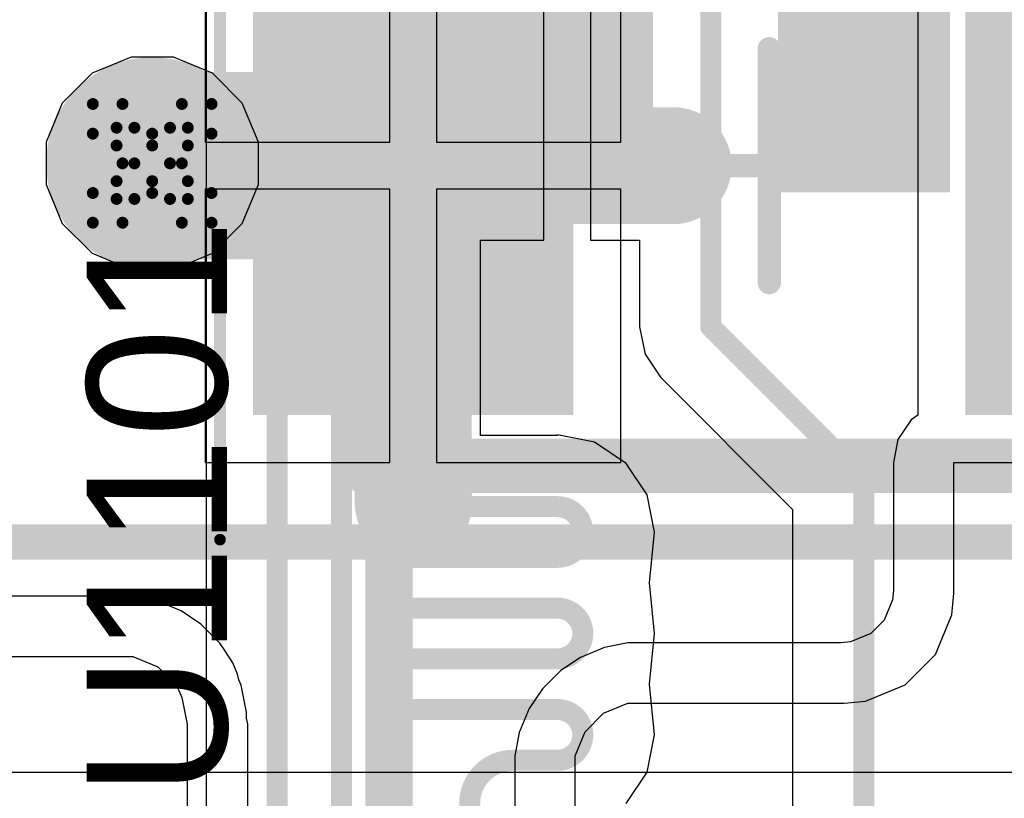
# Model space of a CAD drawing. Header units: inches. Extents: x -6 to 11.2, y -2.2 to 8.3.
# Tile 148 of 256: x 2.411 to 2.577, y 1.069 to 1.2. Entities that reach past the tile are written whole.
import ezdxf

# ---------------------------------------------------------------- set-up
doc = ezdxf.new("R2010")
doc.units = ezdxf.units.IN
doc.header["$MEASUREMENT"] = 0
for name, color, linetype in [('Board Layer Stack Bottom Overlay', 54, 'Continuous'), ('Board Layer Stack Bottom Solder', 6, 'Continuous'), ('Bottom Comp Body -Top13)-Comp Body -Bot14)', 56, 'Continuous'), ('Bottom Courtyard -Top15)-Courtyard -Bot16)', 56, 'Continuous'), ('Bottom Paste', 16, 'Continuous'), ('Drill Drawing', 1, 'Continuous'), ('Layer  6- Inner', 156, 'Continuous'), ('Layer 1- Top', 1, 'Continuous'), ('Layer 3- Inner', 16, 'Continuous'), ('Layer 4- Inner', 76, 'Continuous'), ('Layer 5- Inner', 90, 'Continuous'), ('Layer 7- PWR', 76, 'Continuous'), ('Layer 8- Bottom', 5, 'Continuous'), ('Top Overlay', 2, 'Continuous'), ('Top Paste', 8, 'Continuous'), ('Top Solder', 216, 'Continuous'), ('Via Holes', 16, 'Continuous')]:
    doc.layers.add(name, color=color, linetype=linetype)
doc.styles.add('Arial', font='txt', dxfattribs={"height": 0.2})

# ---------------------------------------------------------------- blocks, each defined once
blk = doc.blocks.new('DO1813_B_88')
at = {"layer": 'Board Layer Stack Bottom Overlay'}
blk.add_lwpolyline([(-0.18504, 0.15748, 0.00591, 0.00591, 0), (0.18504, 0.15748, 0.00591, 0.00591, 0)], format="xyseb", dxfattribs=at)
blk = doc.blocks.new('L15006_M_____B_135')
at = {"layer": 'Board Layer Stack Bottom Solder'}
for points in [[(-0.08697, -0.04197), (-0.08697, 0.04197), (-0.03303, 0.04197), (-0.03303, -0.04197)], [(0.03303, -0.04197), (0.03303, 0.04197), (0.08697, 0.04197), (0.08697, -0.04197)]]:
    blk.add_hatch(color=6, dxfattribs=at).paths.add_polyline_path(points)
at = {"layer": 'Bottom Paste'}
for points in [[(-0.085, -0.04), (-0.085, 0.04), (-0.035, 0.04), (-0.035, -0.04)], [(0.035, -0.04), (0.035, 0.04), (0.085, 0.04), (0.085, -0.04)]]:
    blk.add_hatch(color=16, dxfattribs=at).paths.add_polyline_path(points)
at = {"layer": 'Layer 8- Bottom'}
for points in [[(-0.085, -0.04), (-0.085, 0.04), (-0.035, 0.04), (-0.035, -0.04)], [(0.035, -0.04), (0.035, 0.04), (0.085, 0.04), (0.085, -0.04)]]:
    blk.add_hatch(color=7, dxfattribs=at).paths.add_polyline_path(points)
at = {"layer": 'Board Layer Stack Bottom Overlay'}
for points in [[(-0.05, 0.05, 0.008, 0.008, 0), (0.05, 0.05, 0.008, 0.008, 0)], [(-0.05, -0.05, 0.008, 0.008, 0), (0.05, -0.05, 0.008, 0.008, 0)]]:
    blk.add_lwpolyline(points, format="xyseb", dxfattribs=at)
for points in [[(-0.052, 0.05, 0.004, 0.004, 1), (-0.048, 0.05, 0.004, 0.004, 1)], [(0.048, 0.05, 0.004, 0.004, 1), (0.052, 0.05, 0.004, 0.004, 1)], [(-0.052, -0.05, 0.004, 0.004, 1), (-0.048, -0.05, 0.004, 0.004, 1)], [(0.048, -0.05, 0.004, 0.004, 1), (0.052, -0.05, 0.004, 0.004, 1)]]:
    blk.add_lwpolyline(points, format="xyseb", close=True, dxfattribs=at)
at = {"layer": 'Bottom Comp Body -Top13)-Comp Body -Bot14)'}
for points in [[(-0.0689, -0.05315, 0.00394, 0.00394, 0), (-0.0689, 0.05315, 0.00394, 0.00394, 0)], [(-0.0689, 0.05315, 0.00394, 0.00394, 0), (0.0689, 0.05315, 0.00394, 0.00394, 0)], [(0.0689, -0.05315, 0.00394, 0.00394, 0), (0.0689, 0.05315, 0.00394, 0.00394, 0)], [(-0.0689, -0.05315, 0.00394, 0.00394, 0), (0.0689, -0.05315, 0.00394, 0.00394, 0)]]:
    blk.add_lwpolyline(points, format="xyseb", dxfattribs=at)
for points in [[(-0.06988, 0.05315, 0.00197, 0.00197, 1), (-0.06791, 0.05315, 0.00197, 0.00197, 1)], [(-0.06988, 0.05315, 0.00197, 0.00197, 1), (-0.06791, 0.05315, 0.00197, 0.00197, 1)], [(0.06791, 0.05315, 0.00197, 0.00197, 1), (0.06988, 0.05315, 0.00197, 0.00197, 1)], [(0.06791, 0.05315, 0.00197, 0.00197, 1), (0.06988, 0.05315, 0.00197, 0.00197, 1)], [(-0.06988, -0.05315, 0.00197, 0.00197, 1), (-0.06791, -0.05315, 0.00197, 0.00197, 1)], [(-0.06988, -0.05315, 0.00197, 0.00197, 1), (-0.06791, -0.05315, 0.00197, 0.00197, 1)], [(0.06791, -0.05315, 0.00197, 0.00197, 1), (0.06988, -0.05315, 0.00197, 0.00197, 1)], [(0.06791, -0.05315, 0.00197, 0.00197, 1), (0.06988, -0.05315, 0.00197, 0.00197, 1)]]:
    blk.add_lwpolyline(points, format="xyseb", close=True, dxfattribs=at)
at = {"layer": 'Bottom Courtyard -Top15)-Courtyard -Bot16)'}
for points in [[(-0.09252, -0.06299, 0.00197, 0.00197, 0), (-0.09252, 0.06299, 0.00197, 0.00197, 0)], [(-0.09252, 0.06299, 0.00197, 0.00197, 0), (0.09252, 0.06299, 0.00197, 0.00197, 0)], [(0.09252, -0.06299, 0.00197, 0.00197, 0), (0.09252, 0.06299, 0.00197, 0.00197, 0)], [(0, -0.01969, 0.00394, 0.00394, 0), (0, 0.01969, 0.00394, 0.00394, 0)], [(-0.01969, 0, 0.00394, 0.00394, 0), (0.01969, 0, 0.00394, 0.00394, 0)], [(-0.09252, -0.06299, 0.00197, 0.00197, 0), (0.09252, -0.06299, 0.00197, 0.00197, 0)]]:
    blk.add_lwpolyline(points, format="xyseb", dxfattribs=at)
for points in [[(-0.09301, 0.06299, 0.000984, 0.000984, 1), (-0.09203, 0.06299, 0.000984, 0.000984, 1)], [(-0.09301, 0.06299, 0.000984, 0.000984, 1), (-0.09203, 0.06299, 0.000984, 0.000984, 1)], [(0.09203, 0.06299, 0.000984, 0.000984, 1), (0.09301, 0.06299, 0.000984, 0.000984, 1)], [(0.09203, 0.06299, 0.000984, 0.000984, 1), (0.09301, 0.06299, 0.000984, 0.000984, 1)], [(-0.00098, 0.01969, 0.00197, 0.00197, 1), (0.00098, 0.01969, 0.00197, 0.00197, 1)], [(-0.02067, 0, 0.00197, 0.00197, 1), (-0.0187, 0, 0.00197, 0.00197, 1)], [(0.0187, 0, 0.00197, 0.00197, 1), (0.02067, 0, 0.00197, 0.00197, 1)], [(-0.00098, -0.01969, 0.00197, 0.00197, 1), (0.00098, -0.01969, 0.00197, 0.00197, 1)], [(-0.09301, -0.06299, 0.000984, 0.000984, 1), (-0.09203, -0.06299, 0.000984, 0.000984, 1)], [(-0.09301, -0.06299, 0.000984, 0.000984, 1), (-0.09203, -0.06299, 0.000984, 0.000984, 1)], [(0.09203, -0.06299, 0.000984, 0.000984, 1), (0.09301, -0.06299, 0.000984, 0.000984, 1)], [(0.09203, -0.06299, 0.000984, 0.000984, 1), (0.09301, -0.06299, 0.000984, 0.000984, 1)]]:
    blk.add_lwpolyline(points, format="xyseb", close=True, dxfattribs=at)
blk = doc.blocks.new('SOIC_8___M_______156')
at = {"layer": 'Layer 1- Top'}
for points in [[(0.0125, -0.1545), (0.0125, -0.0695), (0.0375, -0.0695), (0.0375, -0.1545)], [(0.0625, -0.1545), (0.0625, -0.0695), (0.0875, -0.0695), (0.0875, -0.1545)]]:
    blk.add_hatch(color=7, dxfattribs=at).paths.add_polyline_path(points)
at = {"layer": 'Top Paste'}
for points in [[(0.0125, -0.1545), (0.0125, -0.0695), (0.0375, -0.0695), (0.0375, -0.1545)], [(0.0625, -0.1545), (0.0625, -0.0695), (0.0875, -0.0695), (0.0875, -0.1545)]]:
    blk.add_hatch(color=8, dxfattribs=at).paths.add_polyline_path(points)
at = {"layer": 'Top Solder'}
for points in [[(0.01053, -0.15647), (0.01053, -0.06753), (0.03947, -0.06753), (0.03947, -0.15647)], [(0.06053, -0.15647), (0.06053, -0.06753), (0.08947, -0.06753), (0.08947, -0.15647)]]:
    blk.add_hatch(color=216, dxfattribs=at).paths.add_polyline_path(points)
at = {"layer": 'Top Overlay'}
for points in [[(0.105, 0.1, 0.008, 0.008, 0), (0.105, -0.1, 0.008, 0.008, 0)], [(0.105, -0.1, 0.008, 0.008, 0), (0.095, -0.1, 0.008, 0.008, 0)]]:
    blk.add_lwpolyline(points, format="xyseb", dxfattribs=at)
for points in [[(0.093, -0.1, 0.004, 0.004, 1), (0.097, -0.1, 0.004, 0.004, 1)], [(0.103, -0.1, 0.004, 0.004, 1), (0.107, -0.1, 0.004, 0.004, 1)], [(0.103, -0.1, 0.004, 0.004, 1), (0.107, -0.1, 0.004, 0.004, 1)]]:
    blk.add_lwpolyline(points, format="xyseb", close=True, dxfattribs=at)

msp = doc.modelspace()

# ---------------------------------------------------------------- hatches: boundary and pattern name
at = {"layer": 'Layer 1- Top'}
h = msp.add_hatch(color=7, dxfattribs=at)
edge = h.paths.add_edge_path()
edge.add_arc((2.43346, 1.17598), 0.01575, 0, 360)
at = {"layer": 'Layer 3- Inner'}
h = msp.add_hatch(color=7, dxfattribs=at)
edge = h.paths.add_edge_path()
edge.add_arc((2.43346, 1.17598), 0.01575, 0, 360)
at = {"layer": 'Layer 5- Inner'}
h = msp.add_hatch(color=7, dxfattribs=at)
edge = h.paths.add_edge_path()
edge.add_arc((2.43346, 1.17598), 0.01575, 0, 360)
at = {"layer": 'Layer 7- PWR'}
h = msp.add_hatch(color=7, dxfattribs=at)
edge = h.paths.add_edge_path()
edge.add_arc((2.43346, 1.17598), 0.01787, 0, 360)
at = {"layer": 'Layer 8- Bottom'}
h = msp.add_hatch(color=7, dxfattribs=at)
edge = h.paths.add_edge_path()
edge.add_arc((2.43346, 1.17598), 0.01575, 0, 360)
at = {"layer": 'Via Holes'}
h = msp.add_hatch(color=7, dxfattribs=at)
edge = h.paths.add_edge_path()
edge.add_arc((2.43346, 1.17598), 0.00787, 0, 360)

# ---------------------------------------------------------------- linework, layer by layer
at = {"layer": 'Drill Drawing'}
for points in [[(2.42346, 1.18098, 0.002, 0.002, 0), (2.42346, 1.18598, 0.002, 0.002, 0)], [(2.42346, 1.18598, 0.002, 0.002, 0), (2.42846, 1.18598, 0.002, 0.002, 0)], [(2.42846, 1.18598, 0.002, 0.002, 0), (2.43346, 1.18098, 0.002, 0.002, 0)], [(2.43346, 1.18098, 0.002, 0.002, 0), (2.43846, 1.18598, 0.002, 0.002, 0)], [(2.43846, 1.18598, 0.002, 0.002, 0), (2.44346, 1.18598, 0.002, 0.002, 0)], [(2.44346, 1.18098, 0.002, 0.002, 0), (2.44346, 1.18598, 0.002, 0.002, 0)], [(2.42746, 1.17898, 0.002, 0.002, 0), (2.42746, 1.18198, 0.002, 0.002, 0)], [(2.42746, 1.18198, 0.002, 0.002, 0), (2.43046, 1.18198, 0.002, 0.002, 0)], [(2.43046, 1.18198, 0.002, 0.002, 0), (2.43346, 1.17898, 0.002, 0.002, 0)], [(2.43346, 1.17898, 0.002, 0.002, 0), (2.43646, 1.18198, 0.002, 0.002, 0)], [(2.43646, 1.18198, 0.002, 0.002, 0), (2.43946, 1.18198, 0.002, 0.002, 0)], [(2.43946, 1.17898, 0.002, 0.002, 0), (2.43946, 1.18198, 0.002, 0.002, 0)], [(2.42346, 1.18098, 0.002, 0.002, 0), (2.42846, 1.17598, 0.002, 0.002, 0)], [(2.43846, 1.17598, 0.002, 0.002, 0), (2.44346, 1.18098, 0.002, 0.002, 0)], [(2.42746, 1.17898, 0.002, 0.002, 0), (2.43046, 1.17598, 0.002, 0.002, 0)], [(2.43646, 1.17598, 0.002, 0.002, 0), (2.43946, 1.17898, 0.002, 0.002, 0)], [(2.42346, 1.17098, 0.002, 0.002, 0), (2.42846, 1.17598, 0.002, 0.002, 0)], [(2.42746, 1.17298, 0.002, 0.002, 0), (2.43046, 1.17598, 0.002, 0.002, 0)], [(2.43646, 1.17598, 0.002, 0.002, 0), (2.43946, 1.17298, 0.002, 0.002, 0)], [(2.43846, 1.17598, 0.002, 0.002, 0), (2.44346, 1.17098, 0.002, 0.002, 0)], [(2.42746, 1.16998, 0.002, 0.002, 0), (2.42746, 1.17298, 0.002, 0.002, 0)], [(2.43046, 1.16998, 0.002, 0.002, 0), (2.43346, 1.17298, 0.002, 0.002, 0)], [(2.43346, 1.17298, 0.002, 0.002, 0), (2.43646, 1.16998, 0.002, 0.002, 0)], [(2.43946, 1.16998, 0.002, 0.002, 0), (2.43946, 1.17298, 0.002, 0.002, 0)], [(2.42346, 1.16598, 0.002, 0.002, 0), (2.42346, 1.17098, 0.002, 0.002, 0)], [(2.42746, 1.16998, 0.002, 0.002, 0), (2.43046, 1.16998, 0.002, 0.002, 0)], [(2.42846, 1.16598, 0.002, 0.002, 0), (2.43346, 1.17098, 0.002, 0.002, 0)], [(2.43346, 1.17098, 0.002, 0.002, 0), (2.43846, 1.16598, 0.002, 0.002, 0)], [(2.43646, 1.16998, 0.002, 0.002, 0), (2.43946, 1.16998, 0.002, 0.002, 0)], [(2.44346, 1.16598, 0.002, 0.002, 0), (2.44346, 1.17098, 0.002, 0.002, 0)], [(2.42346, 1.16598, 0.002, 0.002, 0), (2.42846, 1.16598, 0.002, 0.002, 0)], [(2.43846, 1.16598, 0.002, 0.002, 0), (2.44346, 1.16598, 0.002, 0.002, 0)]]:
    msp.add_lwpolyline(points, format="xyseb", dxfattribs=at)
for points in [[(2.42296, 1.18598, 0.001, 0.001, 1), (2.42396, 1.18598, 0.001, 0.001, 1)], [(2.42296, 1.18598, 0.001, 0.001, 1), (2.42396, 1.18598, 0.001, 0.001, 1)], [(2.42796, 1.18598, 0.001, 0.001, 1), (2.42896, 1.18598, 0.001, 0.001, 1)], [(2.42796, 1.18598, 0.001, 0.001, 1), (2.42896, 1.18598, 0.001, 0.001, 1)], [(2.43796, 1.18598, 0.001, 0.001, 1), (2.43896, 1.18598, 0.001, 0.001, 1)], [(2.43796, 1.18598, 0.001, 0.001, 1), (2.43896, 1.18598, 0.001, 0.001, 1)], [(2.44296, 1.18598, 0.001, 0.001, 1), (2.44396, 1.18598, 0.001, 0.001, 1)], [(2.44296, 1.18598, 0.001, 0.001, 1), (2.44396, 1.18598, 0.001, 0.001, 1)], [(2.42696, 1.18198, 0.001, 0.001, 1), (2.42796, 1.18198, 0.001, 0.001, 1)], [(2.42696, 1.18198, 0.001, 0.001, 1), (2.42796, 1.18198, 0.001, 0.001, 1)], [(2.42996, 1.18198, 0.001, 0.001, 1), (2.43096, 1.18198, 0.001, 0.001, 1)], [(2.42996, 1.18198, 0.001, 0.001, 1), (2.43096, 1.18198, 0.001, 0.001, 1)], [(2.43596, 1.18198, 0.001, 0.001, 1), (2.43696, 1.18198, 0.001, 0.001, 1)], [(2.43596, 1.18198, 0.001, 0.001, 1), (2.43696, 1.18198, 0.001, 0.001, 1)], [(2.43896, 1.18198, 0.001, 0.001, 1), (2.43996, 1.18198, 0.001, 0.001, 1)], [(2.43896, 1.18198, 0.001, 0.001, 1), (2.43996, 1.18198, 0.001, 0.001, 1)], [(2.42296, 1.18098, 0.001, 0.001, 1), (2.42396, 1.18098, 0.001, 0.001, 1)], [(2.42296, 1.18098, 0.001, 0.001, 1), (2.42396, 1.18098, 0.001, 0.001, 1)], [(2.43296, 1.18098, 0.001, 0.001, 1), (2.43396, 1.18098, 0.001, 0.001, 1)], [(2.43296, 1.18098, 0.001, 0.001, 1), (2.43396, 1.18098, 0.001, 0.001, 1)], [(2.44296, 1.18098, 0.001, 0.001, 1), (2.44396, 1.18098, 0.001, 0.001, 1)], [(2.44296, 1.18098, 0.001, 0.001, 1), (2.44396, 1.18098, 0.001, 0.001, 1)], [(2.42696, 1.17898, 0.001, 0.001, 1), (2.42796, 1.17898, 0.001, 0.001, 1)], [(2.42696, 1.17898, 0.001, 0.001, 1), (2.42796, 1.17898, 0.001, 0.001, 1)], [(2.43296, 1.17898, 0.001, 0.001, 1), (2.43396, 1.17898, 0.001, 0.001, 1)], [(2.43296, 1.17898, 0.001, 0.001, 1), (2.43396, 1.17898, 0.001, 0.001, 1)], [(2.43896, 1.17898, 0.001, 0.001, 1), (2.43996, 1.17898, 0.001, 0.001, 1)], [(2.43896, 1.17898, 0.001, 0.001, 1), (2.43996, 1.17898, 0.001, 0.001, 1)], [(2.42796, 1.17598, 0.001, 0.001, 1), (2.42896, 1.17598, 0.001, 0.001, 1)], [(2.42796, 1.17598, 0.001, 0.001, 1), (2.42896, 1.17598, 0.001, 0.001, 1)], [(2.42996, 1.17598, 0.001, 0.001, 1), (2.43096, 1.17598, 0.001, 0.001, 1)], [(2.42996, 1.17598, 0.001, 0.001, 1), (2.43096, 1.17598, 0.001, 0.001, 1)], [(2.43596, 1.17598, 0.001, 0.001, 1), (2.43696, 1.17598, 0.001, 0.001, 1)], [(2.43596, 1.17598, 0.001, 0.001, 1), (2.43696, 1.17598, 0.001, 0.001, 1)], [(2.43796, 1.17598, 0.001, 0.001, 1), (2.43896, 1.17598, 0.001, 0.001, 1)], [(2.43796, 1.17598, 0.001, 0.001, 1), (2.43896, 1.17598, 0.001, 0.001, 1)], [(2.42696, 1.17298, 0.001, 0.001, 1), (2.42796, 1.17298, 0.001, 0.001, 1)], [(2.42696, 1.17298, 0.001, 0.001, 1), (2.42796, 1.17298, 0.001, 0.001, 1)], [(2.43296, 1.17298, 0.001, 0.001, 1), (2.43396, 1.17298, 0.001, 0.001, 1)], [(2.43296, 1.17298, 0.001, 0.001, 1), (2.43396, 1.17298, 0.001, 0.001, 1)], [(2.43896, 1.17298, 0.001, 0.001, 1), (2.43996, 1.17298, 0.001, 0.001, 1)], [(2.43896, 1.17298, 0.001, 0.001, 1), (2.43996, 1.17298, 0.001, 0.001, 1)], [(2.42296, 1.17098, 0.001, 0.001, 1), (2.42396, 1.17098, 0.001, 0.001, 1)], [(2.42296, 1.17098, 0.001, 0.001, 1), (2.42396, 1.17098, 0.001, 0.001, 1)], [(2.42696, 1.16998, 0.001, 0.001, 1), (2.42796, 1.16998, 0.001, 0.001, 1)], [(2.42696, 1.16998, 0.001, 0.001, 1), (2.42796, 1.16998, 0.001, 0.001, 1)], [(2.42996, 1.16998, 0.001, 0.001, 1), (2.43096, 1.16998, 0.001, 0.001, 1)], [(2.42996, 1.16998, 0.001, 0.001, 1), (2.43096, 1.16998, 0.001, 0.001, 1)], [(2.43296, 1.17098, 0.001, 0.001, 1), (2.43396, 1.17098, 0.001, 0.001, 1)], [(2.43296, 1.17098, 0.001, 0.001, 1), (2.43396, 1.17098, 0.001, 0.001, 1)], [(2.43596, 1.16998, 0.001, 0.001, 1), (2.43696, 1.16998, 0.001, 0.001, 1)], [(2.43596, 1.16998, 0.001, 0.001, 1), (2.43696, 1.16998, 0.001, 0.001, 1)], [(2.43896, 1.16998, 0.001, 0.001, 1), (2.43996, 1.16998, 0.001, 0.001, 1)], [(2.43896, 1.16998, 0.001, 0.001, 1), (2.43996, 1.16998, 0.001, 0.001, 1)], [(2.44296, 1.17098, 0.001, 0.001, 1), (2.44396, 1.17098, 0.001, 0.001, 1)], [(2.44296, 1.17098, 0.001, 0.001, 1), (2.44396, 1.17098, 0.001, 0.001, 1)], [(2.42296, 1.16598, 0.001, 0.001, 1), (2.42396, 1.16598, 0.001, 0.001, 1)], [(2.42296, 1.16598, 0.001, 0.001, 1), (2.42396, 1.16598, 0.001, 0.001, 1)], [(2.42796, 1.16598, 0.001, 0.001, 1), (2.42896, 1.16598, 0.001, 0.001, 1)], [(2.42796, 1.16598, 0.001, 0.001, 1), (2.42896, 1.16598, 0.001, 0.001, 1)], [(2.43796, 1.16598, 0.001, 0.001, 1), (2.43896, 1.16598, 0.001, 0.001, 1)], [(2.43796, 1.16598, 0.001, 0.001, 1), (2.43896, 1.16598, 0.001, 0.001, 1)], [(2.44296, 1.16598, 0.001, 0.001, 1), (2.44396, 1.16598, 0.001, 0.001, 1)], [(2.44296, 1.16598, 0.001, 0.001, 1), (2.44396, 1.16598, 0.001, 0.001, 1)]]:
    msp.add_lwpolyline(points, format="xyseb", close=True, dxfattribs=at)
at = {"layer": 'Layer  6- Inner'}
for p, q in [((2.42991, 1.19386), (2.42334, 1.19114)), ((2.43702, 1.19386), (2.42991, 1.19386)), ((2.44359, 1.19114), (2.43702, 1.19386)), ((2.42334, 1.19114), (2.41831, 1.18611)), ((2.44862, 1.18611), (2.44359, 1.19114)), ((2.41831, 1.18611), (2.41559, 1.17954)), ((2.45134, 1.17954), (2.44862, 1.18611)), ((2.41559, 1.17954), (2.41559, 1.17243)), ((2.45134, 1.17243), (2.45134, 1.17954)), ((2.41559, 1.17243), (2.41831, 1.16586)), ((2.44862, 1.16586), (2.45134, 1.17243)), ((2.41831, 1.16586), (2.42334, 1.16083)), ((2.44359, 1.16083), (2.44862, 1.16586)), ((2.42334, 1.16083), (2.42991, 1.15811)), ((2.43702, 1.15811), (2.44359, 1.16083)), ((2.42991, 1.15811), (2.43702, 1.15811)), ((2.6333, 1.07337), (2.38543, 1.07337))]:
    msp.add_line(p, q, dxfattribs=at)
at = {"layer": 'Layer 1- Top'}
for p, q in [((2.44253, 1.31648), (2.44253, 0.47382)), ((2.49941, 1.16304), (2.49941, 1.21554)), ((2.50728, 1.21554), (2.50728, 1.16304)), ((2.48877, 1.13016), (2.48877, 1.16304)), ((2.48877, 1.16304), (2.49941, 1.16304)), ((2.50728, 1.16304), (2.51556, 1.16304)), ((2.51556, 1.16304), (2.51556, 1.14843)), ((2.51556, 1.14843), (2.51647, 1.14383)), ((2.51647, 1.14383), (2.51907, 1.13994)), ((2.51907, 1.13994), (2.54134, 1.11767)), ((2.50172, 1.13016), (2.48877, 1.13016)), ((2.50798, 1.129), (2.50172, 1.13025)), ((2.50172, 1.13025), (2.50172, 1.13016)), ((2.51328, 1.12545), (2.50798, 1.129)), ((2.51683, 1.12015), (2.51328, 1.12545)), ((2.51807, 1.11389), (2.51683, 1.12015)), ((2.54134, 1.11767), (2.54134, 1.04721)), ((2.51722, 1.10535), (2.51807, 1.11389)), ((2.51807, 1.0968), (2.51722, 1.10535)), ((2.51722, 1.08826), (2.51807, 1.0968)), ((2.51807, 1.07971), (2.51722, 1.08826)), ((2.51683, 1.07346), (2.51807, 1.07971)), ((2.51328, 1.06815), (2.51683, 1.07346))]:
    msp.add_line(p, q, dxfattribs=at)
for points in [[(2.45453, 0.47382, 0.00354, 0.00354, 0), (2.45453, 1.56713, 0.00354, 0.00354, 0)], [(2.46535, 0.94094, 0.00354, 0.00354, 0), (2.46535, 1.56654, 0.00354, 0.00354, 0)], [(2.47677, 1.14021, 0.00354, 0.00354, 0), (2.47677, 1.55866, 0.00354, 0.00354, 0)], [(2.52756, 1.14843, 0.00354, 0.00354, 0), (2.52756, 1.27795, 0.00354, 0.00354, 0)], [(2.52756, 1.14843, 0.00354, 0.00354, 0), (2.55335, 1.12264, 0.00354, 0.00354, 0)], [(2.47677, 1.12348, 0.00354, 0.00354, 0), (2.47677, 1.14021, 0.00354, 0.00354, 0)], [(2.48209, 1.11816, 0.00354, 0.00354, -0.414214), (2.47677, 1.12348, 0.00354, 0.00354, 0)], [(2.55335, 0.99154, 0.00354, 0.00354, 0), (2.55335, 1.12264, 0.00354, 0.00354, 0)], [(2.48209, 1.11816, 0.00354, 0.00354, 0), (2.50172, 1.11816, 0.00354, 0.00354, 0)], [(2.50172, 1.11816, 0.00354, 0.00354, -0.414214), (2.50599, 1.11389, 0.00354, 0.00354, 0)], [(2.50599, 1.11389, 0.00354, 0.00354, -0.414214), (2.50172, 1.10962, 0.00354, 0.00354, 0)], [(2.50599, 1.11389, 0.00354, 0.00354, 0), (2.50599, 1.11389, 0.00354, 0.00354, 0)], [(2.47213, 1.10535, 0.00354, 0.00354, -0.414214), (2.4764, 1.10962, 0.00354, 0.00354, 0)], [(2.4764, 1.10962, 0.00354, 0.00354, 0), (2.50172, 1.10962, 0.00354, 0.00354, 0)], [(2.47213, 1.10535, 0.00354, 0.00354, 0), (2.47213, 1.10535, 0.00354, 0.00354, 0)], [(2.4764, 1.10107, 0.00354, 0.00354, -0.414214), (2.47213, 1.10535, 0.00354, 0.00354, 0)], [(2.4764, 1.10107, 0.00354, 0.00354, 0), (2.50172, 1.10107, 0.00354, 0.00354, 0)], [(2.50172, 1.10107, 0.00354, 0.00354, -0.414214), (2.50599, 1.0968, 0.00354, 0.00354, 0)], [(2.50599, 1.0968, 0.00354, 0.00354, -0.414214), (2.50172, 1.09253, 0.00354, 0.00354, 0)], [(2.50599, 1.0968, 0.00354, 0.00354, 0), (2.50599, 1.0968, 0.00354, 0.00354, 0)], [(2.47213, 1.08826, 0.00354, 0.00354, -0.414214), (2.4764, 1.09253, 0.00354, 0.00354, 0)], [(2.4764, 1.09253, 0.00354, 0.00354, 0), (2.50172, 1.09253, 0.00354, 0.00354, 0)], [(2.47213, 1.08826, 0.00354, 0.00354, 0), (2.47213, 1.08826, 0.00354, 0.00354, 0)], [(2.4764, 1.08399, 0.00354, 0.00354, -0.414214), (2.47213, 1.08826, 0.00354, 0.00354, 0)], [(2.4764, 1.08399, 0.00354, 0.00354, 0), (2.50172, 1.08399, 0.00354, 0.00354, 0)], [(2.50172, 1.08399, 0.00354, 0.00354, -0.414214), (2.50599, 1.07972, 0.00354, 0.00354, 0)], [(2.50599, 1.07972, 0.00354, 0.00354, -0.414214), (2.50172, 1.07544, 0.00354, 0.00354, 0)], [(2.50599, 1.07972, 0.00354, 0.00354, 0), (2.50599, 1.07972, 0.00354, 0.00354, 0)], [(2.48704, 1.0669, 0.00354, 0.00354, -0.464077), (2.49418, 1.07544, 0.00354, 0.00354, 0)], [(2.49418, 1.07544, 0.00354, 0.00354, 0), (2.50172, 1.07544, 0.00354, 0.00354, 0)]]:
    msp.add_lwpolyline(points, format="xyseb", dxfattribs=at)
for points in [[(2.52667, 1.14843, 0.00177, 0.00177, 1), (2.52844, 1.14843, 0.00177, 0.00177, 1)], [(2.52667, 1.14843, 0.00177, 0.00177, 1), (2.52844, 1.14843, 0.00177, 0.00177, 1)], [(2.47589, 1.14021, 0.00177, 0.00177, 1), (2.47766, 1.14021, 0.00177, 0.00177, 1)], [(2.47589, 1.14021, 0.00177, 0.00177, 1), (2.47766, 1.14021, 0.00177, 0.00177, 1)], [(2.47589, 1.12348, 0.00177, 0.00177, 1), (2.47766, 1.12348, 0.00177, 0.00177, 1)], [(2.47589, 1.12348, 0.00177, 0.00177, 1), (2.47766, 1.12348, 0.00177, 0.00177, 1)], [(2.55246, 1.12264, 0.00177, 0.00177, 1), (2.55423, 1.12264, 0.00177, 0.00177, 1)], [(2.55246, 1.12264, 0.00177, 0.00177, 1), (2.55423, 1.12264, 0.00177, 0.00177, 1)], [(2.4812, 1.11816, 0.00177, 0.00177, 1), (2.48297, 1.11816, 0.00177, 0.00177, 1)], [(2.4812, 1.11816, 0.00177, 0.00177, 1), (2.48297, 1.11816, 0.00177, 0.00177, 1)], [(2.50083, 1.11816, 0.00177, 0.00177, 1), (2.5026, 1.11816, 0.00177, 0.00177, 1)], [(2.50083, 1.11816, 0.00177, 0.00177, 1), (2.5026, 1.11816, 0.00177, 0.00177, 1)], [(2.5051, 1.11389, 0.00177, 0.00177, 1), (2.50687, 1.11389, 0.00177, 0.00177, 1)], [(2.5051, 1.11389, 0.00177, 0.00177, 1), (2.50687, 1.11389, 0.00177, 0.00177, 1)], [(2.5051, 1.11389, 0.00177, 0.00177, 1), (2.50687, 1.11389, 0.00177, 0.00177, 1)], [(2.5051, 1.11389, 0.00177, 0.00177, 1), (2.50687, 1.11389, 0.00177, 0.00177, 1)], [(2.47551, 1.10962, 0.00177, 0.00177, 1), (2.47728, 1.10962, 0.00177, 0.00177, 1)], [(2.47551, 1.10962, 0.00177, 0.00177, 1), (2.47728, 1.10962, 0.00177, 0.00177, 1)], [(2.50083, 1.10962, 0.00177, 0.00177, 1), (2.5026, 1.10962, 0.00177, 0.00177, 1)], [(2.50083, 1.10962, 0.00177, 0.00177, 1), (2.5026, 1.10962, 0.00177, 0.00177, 1)], [(2.47124, 1.10535, 0.00177, 0.00177, 1), (2.47301, 1.10535, 0.00177, 0.00177, 1)], [(2.47124, 1.10535, 0.00177, 0.00177, 1), (2.47301, 1.10535, 0.00177, 0.00177, 1)], [(2.47124, 1.10535, 0.00177, 0.00177, 1), (2.47301, 1.10535, 0.00177, 0.00177, 1)], [(2.47124, 1.10535, 0.00177, 0.00177, 1), (2.47301, 1.10535, 0.00177, 0.00177, 1)], [(2.47551, 1.10107, 0.00177, 0.00177, 1), (2.47728, 1.10107, 0.00177, 0.00177, 1)], [(2.47551, 1.10107, 0.00177, 0.00177, 1), (2.47728, 1.10107, 0.00177, 0.00177, 1)], [(2.50083, 1.10107, 0.00177, 0.00177, 1), (2.5026, 1.10107, 0.00177, 0.00177, 1)], [(2.50083, 1.10107, 0.00177, 0.00177, 1), (2.5026, 1.10107, 0.00177, 0.00177, 1)], [(2.5051, 1.0968, 0.00177, 0.00177, 1), (2.50687, 1.0968, 0.00177, 0.00177, 1)], [(2.5051, 1.0968, 0.00177, 0.00177, 1), (2.50687, 1.0968, 0.00177, 0.00177, 1)], [(2.5051, 1.0968, 0.00177, 0.00177, 1), (2.50687, 1.0968, 0.00177, 0.00177, 1)], [(2.5051, 1.0968, 0.00177, 0.00177, 1), (2.50687, 1.0968, 0.00177, 0.00177, 1)], [(2.47551, 1.09253, 0.00177, 0.00177, 1), (2.47728, 1.09253, 0.00177, 0.00177, 1)], [(2.47551, 1.09253, 0.00177, 0.00177, 1), (2.47728, 1.09253, 0.00177, 0.00177, 1)], [(2.50083, 1.09253, 0.00177, 0.00177, 1), (2.5026, 1.09253, 0.00177, 0.00177, 1)], [(2.50083, 1.09253, 0.00177, 0.00177, 1), (2.5026, 1.09253, 0.00177, 0.00177, 1)], [(2.47124, 1.08826, 0.00177, 0.00177, 1), (2.47301, 1.08826, 0.00177, 0.00177, 1)], [(2.47124, 1.08826, 0.00177, 0.00177, 1), (2.47301, 1.08826, 0.00177, 0.00177, 1)], [(2.47124, 1.08826, 0.00177, 0.00177, 1), (2.47301, 1.08826, 0.00177, 0.00177, 1)], [(2.47124, 1.08826, 0.00177, 0.00177, 1), (2.47301, 1.08826, 0.00177, 0.00177, 1)], [(2.47551, 1.08399, 0.00177, 0.00177, 1), (2.47728, 1.08399, 0.00177, 0.00177, 1)], [(2.47551, 1.08399, 0.00177, 0.00177, 1), (2.47728, 1.08399, 0.00177, 0.00177, 1)], [(2.50083, 1.08399, 0.00177, 0.00177, 1), (2.5026, 1.08399, 0.00177, 0.00177, 1)], [(2.50083, 1.08399, 0.00177, 0.00177, 1), (2.5026, 1.08399, 0.00177, 0.00177, 1)], [(2.5051, 1.07972, 0.00177, 0.00177, 1), (2.50687, 1.07972, 0.00177, 0.00177, 1)], [(2.5051, 1.07972, 0.00177, 0.00177, 1), (2.50687, 1.07972, 0.00177, 0.00177, 1)], [(2.5051, 1.07972, 0.00177, 0.00177, 1), (2.50687, 1.07972, 0.00177, 0.00177, 1)], [(2.5051, 1.07972, 0.00177, 0.00177, 1), (2.50687, 1.07972, 0.00177, 0.00177, 1)], [(2.4933, 1.07544, 0.00177, 0.00177, 1), (2.49507, 1.07544, 0.00177, 0.00177, 1)], [(2.4933, 1.07544, 0.00177, 0.00177, 1), (2.49507, 1.07544, 0.00177, 0.00177, 1)], [(2.50083, 1.07544, 0.00177, 0.00177, 1), (2.5026, 1.07544, 0.00177, 0.00177, 1)], [(2.50083, 1.07544, 0.00177, 0.00177, 1), (2.5026, 1.07544, 0.00177, 0.00177, 1)]]:
    msp.add_lwpolyline(points, format="xyseb", close=True, dxfattribs=at)
at = {"layer": 'Layer 4- Inner'}
for p, q in [((2.42991, 1.19386), (2.42334, 1.19114)), ((2.43702, 1.19386), (2.42991, 1.19386)), ((2.44359, 1.19114), (2.43702, 1.19386)), ((2.42334, 1.19114), (2.41831, 1.18611)), ((2.44862, 1.18611), (2.44359, 1.19114)), ((2.41831, 1.18611), (2.41559, 1.17954)), ((2.45134, 1.17954), (2.44862, 1.18611)), ((2.41559, 1.17954), (2.41559, 1.17243)), ((2.45134, 1.17243), (2.45134, 1.17954)), ((2.41559, 1.17243), (2.41831, 1.16586)), ((2.44862, 1.16586), (2.45134, 1.17243)), ((2.41831, 1.16586), (2.42334, 1.16083)), ((2.44359, 1.16083), (2.44862, 1.16586)), ((2.42334, 1.16083), (2.42991, 1.15811)), ((2.43702, 1.15811), (2.44359, 1.16083)), ((2.42991, 1.15811), (2.43702, 1.15811))]:
    msp.add_line(p, q, dxfattribs=at)
at = {"layer": 'Layer 8- Bottom'}
for p, q in [((2.4424, 1.22559), (2.4424, 1.17953)), ((2.47347, 1.17953), (2.47347, 1.22559)), ((2.48134, 1.22559), (2.48134, 1.17953)), ((2.5124, 1.17953), (2.5124, 1.22559)), ((2.5624, 1.21764), (2.5624, 1.13354)), ((2.4424, 1.17953), (2.47347, 1.17953)), ((2.48134, 1.17953), (2.5124, 1.17953)), ((2.47347, 1.17165), (2.4424, 1.17165)), ((2.4424, 1.17165), (2.4424, 1.12559)), ((2.47347, 1.12559), (2.47347, 1.17165)), ((2.5124, 1.17165), (2.48134, 1.17165)), ((2.48134, 1.17165), (2.48134, 1.12559)), ((2.5124, 1.12559), (2.5124, 1.17165)), ((2.56129, 1.1328), (2.55908, 1.12949)), ((2.5624, 1.13354), (2.56129, 1.1328)), ((2.55908, 1.12949), (2.55831, 1.12559)), ((2.4424, 1.12559), (2.47347, 1.12559)), ((2.48134, 1.12559), (2.5124, 1.12559)), ((2.55831, 1.12559), (2.55831, 1.10404)), ((2.5685, 1.10354), (2.5685, 1.12559)), ((2.5685, 1.12559), (2.59347, 1.12559)), ((2.42795, 1.10311), (2.35491, 1.10311)), ((2.43022, 1.10311), (2.42795, 1.10311)), ((2.43203, 1.10275), (2.43022, 1.10311)), ((2.43022, 1.10311), (2.43022, 1.10311)), ((2.43022, 1.10311), (2.43022, 1.10311)), ((2.55831, 1.10404), (2.55815, 1.10244)), ((2.56815, 1.09993), (2.5685, 1.10354)), ((2.43413, 1.10233), (2.43203, 1.10275)), ((2.43832, 1.10059), (2.43413, 1.10233)), ((2.43413, 1.10233), (2.43413, 1.10233)), ((2.43413, 1.10233), (2.43413, 1.10233)), ((2.55815, 1.10244), (2.55674, 1.09904)), ((2.44163, 1.09838), (2.43832, 1.10059)), ((2.56539, 1.09326), (2.56815, 1.09993)), ((2.44484, 1.09517), (2.44163, 1.09838)), ((2.55674, 1.09904), (2.5545, 1.0968)), ((2.5545, 1.0968), (2.55111, 1.09539)), ((2.44569, 1.09391), (2.44484, 1.09517)), ((2.44484, 1.09517), (2.44484, 1.09517)), ((2.44484, 1.09517), (2.44484, 1.09517)), ((2.51356, 1.09524), (2.50965, 1.09446)), ((2.5495, 1.09524), (2.51356, 1.09524)), ((2.55111, 1.09539), (2.5495, 1.09524)), ((2.44705, 1.09186), (2.44569, 1.09391)), ((2.50965, 1.09446), (2.5056, 1.09278)), ((2.50965, 1.09446), (2.50965, 1.09446)), ((2.56028, 1.08816), (2.56539, 1.09326)), ((2.35491, 1.09291), (2.42795, 1.09291)), ((2.42795, 1.09291), (2.43022, 1.09291)), ((2.43022, 1.09291), (2.43442, 1.09118)), ((2.44785, 1.08993), (2.44705, 1.09186)), ((2.44705, 1.09186), (2.44705, 1.09186)), ((2.5056, 1.09278), (2.50229, 1.09057)), ((2.43442, 1.09118), (2.43763, 1.08796)), ((2.44804, 1.08899), (2.44785, 1.08993)), ((2.50229, 1.09057), (2.49919, 1.08747)), ((2.44842, 1.0881), (2.44804, 1.08899)), ((2.44935, 1.08357), (2.44842, 1.0881)), ((2.55361, 1.08539), (2.56028, 1.08816)), ((2.43763, 1.08796), (2.43843, 1.08603)), ((2.49919, 1.08747), (2.49698, 1.08416)), ((2.43843, 1.08603), (2.43937, 1.0815)), ((2.5095, 1.08336), (2.51356, 1.08504)), ((2.51356, 1.08504), (2.55, 1.08504)), ((2.55, 1.08504), (2.55361, 1.08539)), ((2.44936, 1.08252), (2.44935, 1.08357)), ((2.49698, 1.08416), (2.4953, 1.08011)), ((2.5064, 1.08026), (2.5095, 1.08336)), ((2.43937, 1.0815), (2.43937, 1.0815)), ((2.43937, 1.0815), (2.43937, 1.0815)), ((2.43937, 1.0815), (2.43937, 1.0815)), ((2.43937, 1.0815), (2.43937, 0.80709)), ((2.44957, 1.0815), (2.44936, 1.08252)), ((2.44957, 0.80734), (2.44957, 1.0815)), ((2.44957, 1.0815), (2.44957, 1.0815)), ((2.44957, 1.0815), (2.44957, 1.0815)), ((2.4953, 1.08011), (2.49453, 1.07621)), ((2.50472, 1.07621), (2.5064, 1.08026)), ((2.49453, 1.07621), (2.49453, 0.85661)), ((2.50472, 1.07402), (2.50472, 1.07621)), ((2.50472, 0.8563), (2.50472, 1.07402))]:
    msp.add_line(p, q, dxfattribs=at)
for points in [[(2.4774, 1.17559, 0.01969, 0.01969, 0), (2.4774, 1.29606, 0.01969, 0.01969, 0)], [(2.43307, 1.17559, 0.0315, 0.0315, -0.414214), (2.43228, 1.17638, 0.0315, 0.0315, 0)], [(2.43307, 1.17559, 0.0315, 0.0315, 0), (2.4774, 1.17559, 0.0315, 0.0315, 0)], [(2.4774, 1.1189, 0.01969, 0.01969, 0), (2.4774, 1.17559, 0.01969, 0.01969, 0)], [(2.4774, 1.17559, 0.01969, 0.01969, 0), (2.52123, 1.17559, 0.01969, 0.01969, 0)], [(2.4774, 1.1189, 0.01969, 0.01969, 0), (2.47756, 1.1189, 0.01969, 0.01969, 0)]]:
    msp.add_lwpolyline(points, format="xyseb", dxfattribs=at)
for points in [[(2.42441, 1.17638, 0.01575, 0.01575, 1), (2.44016, 1.17638, 0.01575, 0.01575, 1)], [(2.4252, 1.17559, 0.01575, 0.01575, 1), (2.44094, 1.17559, 0.01575, 0.01575, 1)], [(2.4252, 1.17559, 0.01575, 0.01575, 1), (2.44094, 1.17559, 0.01575, 0.01575, 1)], [(2.46953, 1.17559, 0.01575, 0.01575, 1), (2.48528, 1.17559, 0.01575, 0.01575, 1)], [(2.47248, 1.17559, 0.00984, 0.00984, 1), (2.48232, 1.17559, 0.00984, 0.00984, 1)], [(2.47248, 1.17559, 0.00984, 0.00984, 1), (2.48232, 1.17559, 0.00984, 0.00984, 1)], [(2.47248, 1.17559, 0.00984, 0.00984, 1), (2.48232, 1.17559, 0.00984, 0.00984, 1)], [(2.5163, 1.17559, 0.00984, 0.00984, 1), (2.52615, 1.17559, 0.00984, 0.00984, 1)], [(2.47248, 1.1189, 0.00984, 0.00984, 1), (2.48232, 1.1189, 0.00984, 0.00984, 1)], [(2.47248, 1.1189, 0.00984, 0.00984, 1), (2.48232, 1.1189, 0.00984, 0.00984, 1)], [(2.47264, 1.1189, 0.00984, 0.00984, 1), (2.48248, 1.1189, 0.00984, 0.00984, 1)]]:
    msp.add_lwpolyline(points, format="xyseb", close=True, dxfattribs=at)

# ---------------------------------------------------------------- block references
at = {"rotation": 180}
msp.add_blockref('SOIC_8___M_______156', (2.57835, 1.10354), dxfattribs=at)
for name, p in [('L15006_M_____B_135', (2.5374, 1.17559)), ('DO1813_B_88', (2.45866, 0.95472))]:
    msp.add_blockref(name, p)

# ---------------------------------------------------------------- texts
at = {"layer": 'Top Overlay', "style": 'Arial'}
msp.add_text('U1101', height=0.023622, rotation=90, dxfattribs=at).set_placement((2.44606, 1.06931))

doc.saveas('drawing.dxf')
